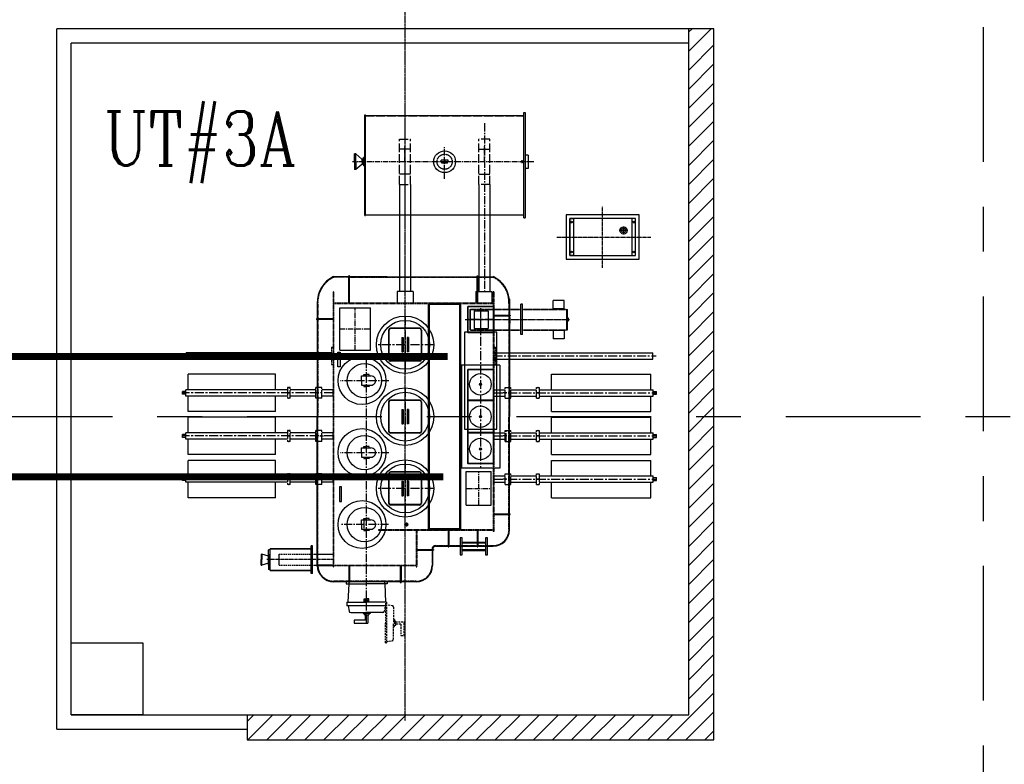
# Model space of a CAD drawing. Header units: inches. Extents: x -341304 to 31571016, y -692717 to 2132253.
# Tile 179 of 256: x 626293 to 640001, y -284322 to -273958. Entities that reach past the tile are written whole.
import ezdxf
from ezdxf.enums import TextEntityAlignment as Align

# ---------------------------------------------------------------- set-up
doc = ezdxf.new("R2010")
doc.units = ezdxf.units.IN
doc.header["$MEASUREMENT"] = 0
for name, pattern in [('0', [0]), ('ACAD_ISO02W100', [15, 12, -3]), ('CENTER', [2, 1.25, -0.25, 0.25, -0.25]), ('CENTER2', [1.125, 0.75, -0.125, 0.125, -0.125]), ('CENTERX2', [4, 2.5, -0.5, 0.5, -0.5]), ('CENTRE', [1.5, 0.75, -0.25, 0.25, -0.25]), ('DASHDOT', [1, 0.5, -0.25, 0, -0.25]), ('DASHED', [0.75, 0.5, -0.25]), ('DASHED2', [0.375, 0.25, -0.125]), ('PHANTOM2', [1.25, 0.625, -0.125, 0.125, -0.125, 0.125, -0.125])]:
    doc.linetypes.add(name, pattern=pattern)
for name, color, linetype in [('1', 7, 'Continuous'), ('NGR', 3, 'Continuous'), ('STN_TR', 1, 'Continuous')]:
    doc.layers.add(name, color=color, linetype=linetype)
doc.styles.add('ROMANC', font='ROMANC.SHX')

# ---------------------------------------------------------------- blocks, each defined once
blk = doc.blocks.new('NGR')
at = {"layer": 'NGR', "color": 230, "linetype": 'CENTER2', "ltscale": 0.2}
for p, q in [((0, 429), (0, -427)), ((636, 0), (-670, 0))]:
    blk.add_line(p, q, dxfattribs=at)
at = {"layer": 'NGR', "color": 230}
for p, q in [((-352, -92), (-228, -92)), ((-292, -146), (-292, -35))]:
    blk.add_line(p, q, dxfattribs=at)
for points in [[(-508, -308), (508, -308), (508, 308), (-508, 308)], [(-458, -258), (458, -258), (458, 258), (-458, 258)], [(-458, -258), (-408, -258), (-408, 258), (-458, 258)], [(458, -258), (408, -258), (408, 258), (458, 258)]]:
    blk.add_lwpolyline(points, close=True, dxfattribs=at)
for centre, radius in [((-433, 208), 11.8), ((433, 208), 11.8), ((-292, -92), 50.5), ((-292, -92), 30.5), ((-292, -92), 6.01), ((-433, -208), 11.8), ((433, -208), 11.8)]:
    blk.add_circle(centre, radius, dxfattribs=at)
blk = doc.blocks.new('A$C71295BC6')
at = {"color": 230}
for p, q in [((-560, 2799), (-560, 4200)), ((-560, 4200), (-551, 4200)), ((-551, 2799), (-551, 4200)), ((-551, 4192), (1651, 4192)), ((1651, 2767), (1651, 4232)), ((1651, 4232), (1672, 4232)), ((1672, 4232), (1672, 2767)), ((-707, 3548), (-707, 3658)), ((-686, 3658), (-707, 3658)), ((-687, 3548), (-687, 3658)), ((-601, 3585), (-686, 3658)), ((-581, 3585), (-601, 3585)), ((-600, 3548), (-600, 3585)), ((-581, 3548), (-581, 3606)), ((-560, 3606), (-581, 3606)), ((-560, 3606), (-560, 3490)), ((1628, 3530), (1628, 3568)), ((1711, 3640), (1672, 3640)), ((1711, 3640), (1711, 3456)), ((-707, 3548), (-707, 3438)), ((-686, 3438), (-707, 3438)), ((-687, 3548), (-687, 3438)), ((-601, 3511), (-686, 3438)), ((-581, 3511), (-601, 3511)), ((-600, 3548), (-600, 3511)), ((-581, 3548), (-581, 3490)), ((-560, 3490), (-581, 3490)), ((1711, 3456), (1672, 3456)), ((-80, 3233), (-80, 1743)), ((74, 3233), (74, 1743)), ((1026, 3233), (1026, 1743)), ((1180, 3233), (1180, 1743)), ((-560, 2799), (-551, 2799)), ((-551, 2807), (1651, 2807)), ((1651, 2767), (1672, 2767)), ((-249, 1948), (-821, 1948)), ((-783, 1583), (-783, 1958)), ((-773, 1583), (-773, 1958)), ((1003, 1583), (1003, 1958)), ((1013, 1583), (1013, 1958)), ((1094, 1948), (1215, 1948)), ((-1003, 1743), (-995, 1743)), ((114, 1743), (-109, 1743)), ((-109, 1743), (-109, 1583)), ((114, 1743), (114, 1583)), ((986, 1743), (1209, 1743)), ((986, 1743), (986, 1583)), ((1209, 1743), (1209, 1583)), ((1225, 1743), (1233, 1743)), ((-1223, 1583), (-1223, 1363)), ((325, -1563), (325, 1563)), ((775, 1563), (325, 1563)), ((337, -1575), (337, 1575)), ((763, 1575), (337, 1575)), ((763, -1575), (763, 1575)), ((775, -1563), (775, 1563)), ((1453, 1633), (1453, 1413)), ((1612, 1143), (1612, 1565)), ((1635, 1565), (1612, 1565)), ((1635, 1143), (1635, 1565)), ((2060, 1500), (2060, 1618)), ((2212, 1618), (2060, 1618)), ((2212, 1500), (2212, 1618)), ((904, 1208), (904, 1492)), ((910, 1202), (910, 1498)), ((961, 1471), (961, 1226)), ((961, 1471), (1156, 1471)), ((1156, 1471), (1156, 1226)), ((1233, 1413), (1463, 1413)), ((1233, 1403), (1463, 1403)), ((1453, 1403), (1453, 1302)), ((1460, 1398), (1453, 1398)), ((1460, 1381), (1460, 1398)), ((1460, 1381), (1460, 1302)), ((1463, 1413), (1463, 1403)), ((2212, 1500), (2060, 1500)), ((2253, 1202), (2253, 1498)), ((2260, 1208), (2260, 1492)), ((-1003, 1363), (-1233, 1363)), ((-1233, 1363), (-1233, 1353)), ((-1003, 1353), (-1233, 1353)), ((-1223, 1353), (-1223, 0)), ((1453, 1353), (1453, 0)), ((1460, 1302), (1453, 1302)), ((2273, 1370), (2259, 1370)), ((2259, 1333), (2273, 1333)), ((2273, 1333), (2273, 1370)), ((-230, 1205), (-230, 795)), ((-225, 1205), (-225, 795)), ((200, 1230), (-205, 1230)), ((205, 1225), (-205, 1225)), ((-46, 1100), (-46, 900)), ((-46, 1100), (-28, 1100)), ((-28, 1100), (-28, 900)), ((28, 1100), (28, 900)), ((46, 1100), (28, 1100)), ((46, 1100), (46, 900)), ((225, 1205), (225, 795)), ((230, 1205), (230, 795)), ((961, 1226), (1156, 1226)), ((1635, 1143), (1612, 1143)), ((2212, 1200), (2060, 1200)), ((2060, 1200), (2060, 1082)), ((2212, 1200), (2212, 1082)), ((-1024, 965), (-1003, 965)), ((1254, 965), (1233, 965)), ((2212, 1082), (2060, 1082)), ((-1632, 890), (-3048, 890)), ((-1632, 890), (-3048, 890)), ((-3048, 801), (-3048, 890)), ((-3048, 801), (-3048, 890)), ((-1632, 890), (-3048, 890)), ((-1632, 890), (-3048, 890)), ((-3048, 801), (-3048, 890)), ((-3048, 801), (-3048, 890)), ((-1024, 890), (-1632, 890)), ((-46, 900), (-28, 900)), ((46, 900), (28, 900)), ((1254, 890), (1826, 890)), ((1254, 890), (1826, 890)), ((1254, 890), (1826, 890)), ((1254, 890), (1862, 890)), ((1862, 890), (3448, 890)), ((1862, 890), (3448, 890)), ((1862, 890), (3448, 890)), ((1862, 890), (3448, 890)), ((3448, 801), (3448, 890)), ((3448, 801), (3448, 890)), ((3448, 801), (3448, 890)), ((3448, 801), (3448, 890)), ((-1632, 801), (-3048, 801)), ((-1632, 801), (-3048, 801)), ((-1632, 801), (-3048, 801)), ((-1632, 801), (-3048, 801)), ((-1024, 801), (-1632, 801)), ((-1024, 727), (-1003, 727)), ((205, 775), (-205, 775)), ((205, 770), (-205, 770)), ((1254, 727), (1233, 727)), ((1254, 801), (1826, 801)), ((1254, 801), (1826, 801)), ((1254, 801), (1826, 801)), ((1254, 801), (1862, 801)), ((1862, 801), (3448, 801)), ((1862, 801), (3448, 801)), ((1862, 801), (3448, 801)), ((1862, 801), (3448, 801)), ((-3019, 375), (-3019, 591)), ((-3019, 375), (-3019, 591)), ((-1807, 591), (-3019, 591)), ((-3019, 375), (-3019, 591)), ((-1807, 375), (-1807, 591)), ((-608, 567), (-476, 567)), ((-608, 502), (-608, 567)), ((-576, 566), (-576, 586)), ((-576, 586), (-538, 586)), ((-500, 586), (-538, 586)), ((-500, 566), (-500, 586)), ((2037, 375), (2037, 591)), ((2037, 591), (3419, 591)), ((3419, 375), (3419, 591)), ((3419, 375), (3419, 591)), ((3419, 375), (3419, 591)), ((-608, 502), (-608, 437)), ((-608, 437), (-476, 437)), ((-576, 437), (-576, 418)), ((-576, 418), (-538, 418)), ((-500, 418), (-538, 418)), ((-500, 437), (-500, 418)), ((-3052, 351), (-3100, 351)), ((-3100, 311), (-3100, 351)), ((-3100, 311), (-3100, 351)), ((-3052, 351), (-3100, 351)), ((-3052, 351), (-3100, 351)), ((-3100, 311), (-3100, 351)), ((-3100, 311), (-3100, 351)), ((-3052, 351), (-3100, 351)), ((-3052, 311), (-3100, 311)), ((-3052, 311), (-3100, 311)), ((-3052, 311), (-3100, 311)), ((-3052, 311), (-3100, 311)), ((-1636, 375), (-3052, 375)), ((-1636, 375), (-3052, 375)), ((-3052, 286), (-3052, 375)), ((-3052, 286), (-3052, 375)), ((-1636, 375), (-3052, 375)), ((-1636, 375), (-3052, 375)), ((-3052, 286), (-3052, 375)), ((-3052, 286), (-3052, 375)), ((-1636, 286), (-3052, 286)), ((-1636, 286), (-3052, 286)), ((-1636, 286), (-3052, 286)), ((-1636, 286), (-3052, 286)), ((-3019, 71), (-3019, 286)), ((-3019, 71), (-3019, 286)), ((-3019, 71), (-3019, 286)), ((-1807, 71), (-1807, 286)), ((-1622, 406), (-1616, 406)), ((-1243, 375), (-1600, 375)), ((-1243, 375), (-1600, 375)), ((-1243, 375), (-1600, 375)), ((-1243, 375), (-1600, 375)), ((-1243, 286), (-1600, 286)), ((-1243, 286), (-1600, 286)), ((-1243, 286), (-1600, 286)), ((-1243, 286), (-1600, 286)), ((-1003, 375), (-1161, 375)), ((-1003, 375), (-1161, 375)), ((-1003, 375), (-1161, 375)), ((-1003, 375), (-1161, 375)), ((-1003, 286), (-1161, 286)), ((-1003, 286), (-1161, 286)), ((-1003, 286), (-1161, 286)), ((-1003, 286), (-1161, 286)), ((-1003, 286), (-1003, 375)), ((1233, 375), (1391, 375)), ((1233, 375), (1391, 375)), ((1233, 375), (1391, 375)), ((1233, 375), (1391, 375)), ((1233, 286), (1233, 375)), ((1233, 286), (1391, 286)), ((1233, 286), (1391, 286)), ((1233, 286), (1391, 286)), ((1233, 286), (1391, 286)), ((1473, 375), (1830, 375)), ((1473, 375), (1830, 375)), ((1473, 375), (1830, 375)), ((1473, 375), (1830, 375)), ((1473, 286), (1830, 286)), ((1473, 286), (1830, 286)), ((1473, 286), (1830, 286)), ((1473, 286), (1830, 286)), ((1852, 406), (1846, 406)), ((1866, 375), (3452, 375)), ((1866, 375), (3452, 375)), ((1866, 375), (3452, 375)), ((1866, 375), (3452, 375)), ((1866, 286), (3452, 286)), ((1866, 286), (3452, 286)), ((1866, 286), (3452, 286)), ((1866, 286), (3452, 286)), ((2037, 71), (2037, 286)), ((3419, 71), (3419, 286)), ((3419, 71), (3419, 286)), ((3419, 71), (3419, 286)), ((3452, 286), (3452, 375)), ((3452, 286), (3452, 375)), ((3452, 286), (3452, 375)), ((3452, 286), (3452, 375)), ((3452, 351), (3500, 351)), ((3452, 351), (3500, 351)), ((3452, 351), (3500, 351)), ((3452, 351), (3500, 351)), ((3452, 311), (3500, 311)), ((3452, 311), (3500, 311)), ((3452, 311), (3500, 311)), ((3452, 311), (3500, 311)), ((3500, 311), (3500, 351)), ((3500, 311), (3500, 351)), ((3500, 311), (3500, 351)), ((3500, 311), (3500, 351)), ((-1622, 256), (-1616, 256)), ((-230, 205), (-230, -205)), ((-225, 205), (-225, -205)), ((200, 230), (-205, 230)), ((205, 225), (-205, 225)), ((225, 205), (225, -205)), ((230, 205), (230, -205)), ((1225, 229), (875, 229)), ((1225, 221), (875, 221)), ((1852, 256), (1846, 256)), ((-1807, 71), (-3019, 71)), ((-1807, 71), (-3019, 71)), ((-1807, 71), (-3019, 71)), ((-46, 100), (-46, -100)), ((-46, 100), (-28, 100)), ((-28, 100), (-28, -100)), ((28, 100), (28, -100)), ((46, 100), (28, 100)), ((46, 100), (46, -100)), ((2037, 71), (3419, 71)), ((2037, 71), (3419, 71)), ((2037, 71), (3419, 71)), ((-3019, -225), (-3019, -9)), ((-3019, -225), (-3019, -9)), ((-1807, -9), (-3019, -9)), ((-3019, -225), (-3019, -9)), ((-1807, -225), (-1807, -9)), ((-1223, -2067), (-1223, 0)), ((-46, -100), (-28, -100)), ((46, -100), (28, -100)), ((1453, -1353), (1453, 0)), ((2037, -225), (2037, -9)), ((2037, -9), (3419, -9)), ((3419, -225), (3419, -9)), ((3419, -225), (3419, -9)), ((3419, -225), (3419, -9)), ((-3052, -249), (-3100, -249)), ((-3100, -289), (-3100, -249)), ((-3100, -289), (-3100, -249)), ((-3052, -249), (-3100, -249)), ((-3052, -249), (-3100, -249)), ((-3100, -289), (-3100, -249)), ((-3100, -289), (-3100, -249)), ((-3052, -249), (-3100, -249)), ((-1636, -225), (-3052, -225)), ((-1636, -225), (-3052, -225)), ((-3052, -314), (-3052, -225)), ((-3052, -314), (-3052, -225)), ((-1636, -225), (-3052, -225)), ((-1636, -225), (-3052, -225)), ((-3052, -314), (-3052, -225)), ((-3052, -314), (-3052, -225)), ((-1622, -194), (-1616, -194)), ((-1243, -225), (-1600, -225)), ((-1243, -225), (-1600, -225)), ((-1243, -225), (-1600, -225)), ((-1243, -225), (-1600, -225)), ((-1003, -225), (-1161, -225)), ((-1003, -225), (-1161, -225)), ((-1003, -225), (-1161, -225)), ((-1003, -225), (-1161, -225)), ((-1003, -314), (-1003, -225)), ((205, -225), (-205, -225)), ((205, -230), (-205, -230)), ((1225, -221), (875, -221)), ((1225, -229), (875, -229)), ((1233, -225), (1391, -225)), ((1233, -225), (1391, -225)), ((1233, -225), (1391, -225)), ((1233, -225), (1391, -225)), ((1233, -314), (1233, -225)), ((1473, -225), (1830, -225)), ((1473, -225), (1830, -225)), ((1473, -225), (1830, -225)), ((1473, -225), (1830, -225)), ((1852, -194), (1846, -194)), ((1866, -225), (3452, -225)), ((1866, -225), (3452, -225)), ((1866, -225), (3452, -225)), ((1866, -225), (3452, -225)), ((3452, -314), (3452, -225)), ((3452, -314), (3452, -225)), ((3452, -314), (3452, -225)), ((3452, -314), (3452, -225)), ((3452, -249), (3500, -249)), ((3452, -249), (3500, -249)), ((3452, -249), (3500, -249)), ((3452, -249), (3500, -249)), ((3500, -289), (3500, -249)), ((3500, -289), (3500, -249)), ((3500, -289), (3500, -249)), ((3500, -289), (3500, -249)), ((-3052, -289), (-3100, -289)), ((-3052, -289), (-3100, -289)), ((-3052, -289), (-3100, -289)), ((-3052, -289), (-3100, -289)), ((-1636, -314), (-3052, -314)), ((-1636, -314), (-3052, -314)), ((-1636, -314), (-3052, -314)), ((-1636, -314), (-3052, -314)), ((-3019, -529), (-3019, -314)), ((-3019, -529), (-3019, -314)), ((-3019, -529), (-3019, -314)), ((-1807, -529), (-1807, -314)), ((-1622, -344), (-1616, -344)), ((-1243, -314), (-1600, -314)), ((-1243, -314), (-1600, -314)), ((-1243, -314), (-1600, -314)), ((-1243, -314), (-1600, -314)), ((-1003, -314), (-1161, -314)), ((-1003, -314), (-1161, -314)), ((-1003, -314), (-1161, -314)), ((-1003, -314), (-1161, -314)), ((1233, -314), (1391, -314)), ((1233, -314), (1391, -314)), ((1233, -314), (1391, -314)), ((1233, -314), (1391, -314)), ((1473, -314), (1830, -314)), ((1473, -314), (1830, -314)), ((1473, -314), (1830, -314)), ((1473, -314), (1830, -314)), ((1852, -344), (1846, -344)), ((1866, -314), (3452, -314)), ((1866, -314), (3452, -314)), ((1866, -314), (3452, -314)), ((1866, -314), (3452, -314)), ((2037, -529), (2037, -314)), ((3419, -529), (3419, -314)), ((3419, -529), (3419, -314)), ((3419, -529), (3419, -314)), ((3452, -289), (3500, -289)), ((3452, -289), (3500, -289)), ((3452, -289), (3500, -289)), ((3452, -289), (3500, -289)), ((-1807, -529), (-3019, -529)), ((-1807, -529), (-3019, -529)), ((-1807, -529), (-3019, -529)), ((-608, -435), (-476, -435)), ((-608, -500), (-608, -435)), ((-608, -500), (-608, -565)), ((-576, -416), (-538, -416)), ((-576, -436), (-576, -416)), ((-500, -416), (-538, -416)), ((-500, -436), (-500, -416)), ((2037, -529), (3419, -529)), ((2037, -529), (3419, -529)), ((2037, -529), (3419, -529)), ((-3019, -825), (-3019, -609)), ((-3019, -825), (-3019, -609)), ((-1807, -609), (-3019, -609)), ((-3019, -825), (-3019, -609)), ((-1807, -825), (-1807, -609)), ((-608, -565), (-476, -565)), ((-576, -565), (-576, -584)), ((-576, -584), (-538, -584)), ((-500, -584), (-538, -584)), ((-500, -565), (-500, -584)), ((2037, -825), (2037, -609)), ((2037, -609), (3419, -609)), ((3419, -825), (3419, -609)), ((3419, -825), (3419, -609)), ((3419, -825), (3419, -609)), ((-1622, -794), (-1616, -794)), ((-230, -795), (-230, -1205)), ((-225, -795), (-225, -1205)), ((200, -770), (-205, -770)), ((205, -775), (-205, -775)), ((225, -795), (225, -1205)), ((230, -795), (230, -1205)), ((-3052, -849), (-3100, -849)), ((-3100, -889), (-3100, -849)), ((-3100, -889), (-3100, -849)), ((-3052, -849), (-3100, -849)), ((-3052, -849), (-3100, -849)), ((-3100, -889), (-3100, -849)), ((-3100, -889), (-3100, -849)), ((-3052, -849), (-3100, -849)), ((-3052, -889), (-3100, -889)), ((-3052, -889), (-3100, -889)), ((-3052, -889), (-3100, -889)), ((-3052, -889), (-3100, -889)), ((-1636, -825), (-3052, -825)), ((-1636, -825), (-3052, -825)), ((-3052, -914), (-3052, -825)), ((-3052, -914), (-3052, -825)), ((-1636, -825), (-3052, -825)), ((-1636, -825), (-3052, -825)), ((-3052, -914), (-3052, -825)), ((-3052, -914), (-3052, -825)), ((-1636, -914), (-3052, -914)), ((-1636, -914), (-3052, -914)), ((-1636, -914), (-3052, -914)), ((-1636, -914), (-3052, -914)), ((-3019, -1129), (-3019, -914)), ((-3019, -1129), (-3019, -914)), ((-3019, -1129), (-3019, -914)), ((-1807, -1129), (-1807, -914)), ((-1622, -944), (-1616, -944)), ((-1243, -825), (-1600, -825)), ((-1243, -825), (-1600, -825)), ((-1243, -825), (-1600, -825)), ((-1243, -825), (-1600, -825)), ((-1243, -914), (-1600, -914)), ((-1243, -914), (-1600, -914)), ((-1243, -914), (-1600, -914)), ((-1243, -914), (-1600, -914)), ((-1003, -825), (-1161, -825)), ((-1003, -825), (-1161, -825)), ((-1003, -825), (-1161, -825)), ((-1003, -825), (-1161, -825)), ((-1003, -914), (-1161, -914)), ((-1003, -914), (-1161, -914)), ((-1003, -914), (-1161, -914)), ((-1003, -914), (-1161, -914)), ((-1003, -914), (-1003, -825)), ((-46, -900), (-46, -1100)), ((-46, -900), (-28, -900)), ((-28, -900), (-28, -1100)), ((28, -900), (28, -1100)), ((46, -900), (28, -900)), ((46, -900), (46, -1100)), ((1233, -825), (1391, -825)), ((1233, -825), (1391, -825)), ((1233, -825), (1391, -825)), ((1233, -825), (1391, -825)), ((1233, -914), (1233, -825)), ((1233, -914), (1391, -914)), ((1233, -914), (1391, -914)), ((1233, -914), (1391, -914)), ((1233, -914), (1391, -914)), ((1473, -825), (1830, -825)), ((1473, -825), (1830, -825)), ((1473, -825), (1830, -825)), ((1473, -825), (1830, -825)), ((1473, -914), (1830, -914)), ((1473, -914), (1830, -914)), ((1473, -914), (1830, -914)), ((1473, -914), (1830, -914)), ((1866, -825), (3452, -825)), ((1866, -825), (3452, -825)), ((1866, -825), (3452, -825)), ((1866, -825), (3452, -825)), ((1866, -914), (3452, -914)), ((1866, -914), (3452, -914)), ((1866, -914), (3452, -914)), ((1866, -914), (3452, -914)), ((2037, -1129), (2037, -914)), ((3419, -1129), (3419, -914)), ((3419, -1129), (3419, -914)), ((3419, -1129), (3419, -914)), ((3452, -914), (3452, -825)), ((3452, -914), (3452, -825)), ((3452, -914), (3452, -825)), ((3452, -914), (3452, -825)), ((3452, -849), (3500, -849)), ((3452, -849), (3500, -849)), ((3452, -849), (3500, -849)), ((3452, -849), (3500, -849)), ((3452, -889), (3500, -889)), ((3452, -889), (3500, -889)), ((3452, -889), (3500, -889)), ((3452, -889), (3500, -889)), ((3500, -889), (3500, -849)), ((3500, -889), (3500, -849)), ((3500, -889), (3500, -849)), ((3500, -889), (3500, -849)), ((-1807, -1129), (-3019, -1129)), ((-1807, -1129), (-3019, -1129)), ((-1807, -1129), (-3019, -1129)), ((205, -1225), (-205, -1225)), ((205, -1230), (-205, -1230)), ((-46, -1100), (-28, -1100)), ((46, -1100), (28, -1100)), ((64, -1225), (76, -1225)), ((2037, -1129), (3419, -1129)), ((2037, -1129), (3419, -1129)), ((2037, -1129), (3419, -1129)), ((1233, -1353), (1463, -1353)), ((1233, -1363), (1463, -1363)), ((1453, -1583), (1453, -1363)), ((1463, -1363), (1463, -1353)), ((-608, -1502), (-608, -1437)), ((-608, -1437), (-476, -1437)), ((-608, -1502), (-608, -1567)), ((-576, -1418), (-538, -1418)), ((-576, -1438), (-576, -1418)), ((-500, -1418), (-538, -1418)), ((-500, -1438), (-500, -1418)), ((17, -1475), (17, -1527)), ((-608, -1567), (-476, -1567)), ((-576, -1567), (-576, -1586)), ((-576, -1586), (-538, -1586)), ((-500, -1586), (-538, -1586)), ((-500, -1567), (-500, -1586)), ((775, -1563), (325, -1563)), ((763, -1575), (337, -1575)), ((600, -1583), (600, -1813)), ((610, -1583), (610, -1813)), ((1003, -1583), (1003, -1813)), ((1013, -1583), (1013, -1813)), ((1233, -1598), (1225, -1598)), ((-2006, -1915), (-2006, -1990)), ((-1901, -1940), (-1995, -1915)), ((-1995, -1915), (-1995, -1990)), ((-1901, -1990), (-1901, -1852)), ((-1901, -1915), (-1901, -1990)), ((-1881, -1838), (-1310, -1838)), ((-1881, -1838), (-1310, -1838)), ((-1881, -2142), (-1881, -1838)), ((-1881, -2142), (-1881, -1838)), ((-1310, -1840), (-1881, -1840)), ((-1755, -2065), (-1755, -1915)), ((-1310, -2183), (-1310, -1797)), ((-1310, -2183), (-1310, -1797)), ((-1289, -1797), (-1310, -1797)), ((-1289, -2183), (-1289, -1797)), ((-1289, -2183), (-1289, -1797)), ((-1263, -1915), (-1003, -1915)), ((163, -1848), (393, -1848)), ((163, -1858), (383, -1858)), ((383, -1848), (383, -1846)), ((383, -1858), (393, -1858)), ((-2006, -2065), (-2006, -1990)), ((-1995, -2065), (-1995, -1990)), ((-1901, -2040), (-1995, -2065)), ((-1901, -1990), (-1901, -2128)), ((-1901, -2065), (-1901, -1990)), ((775, -1923), (796, -1923)), ((-1310, -2140), (-1881, -2140)), ((-1881, -2142), (-1310, -2142)), ((-1289, -2183), (-1310, -2183)), ((-1289, -2183), (-1310, -2183)), ((-1269, -2065), (-1003, -2065)), ((-1003, -2067), (-1233, -2067)), ((-1233, -2077), (-1233, -2067)), ((-1003, -2077), (-1233, -2077)), ((-1223, -2078), (-1223, -2077)), ((-995, -2093), (-1003, -2093)), ((-783, -2078), (-783, -2308)), ((-773, -2078), (-773, -2308)), ((-67, -2078), (-67, -2308)), ((-57, -2078), (-57, -2308)), ((163, -2093), (155, -2093)), ((-249, -2298), (-821, -2298)), ((-821, -2298), (-821, -2326)), ((-821, -2326), (-535, -2326)), ((-785, -2326), (-796, -2582)), ((-785, -2298), (-785, -2326)), ((-249, -2326), (-535, -2326)), ((-285, -2298), (-285, -2326)), ((-284, -2326), (-274, -2582)), ((-249, -2298), (-249, -2326)), ((-67, -2308), (-57, -2308)), ((163, -2298), (-57, -2298)), ((-811, -2582), (-535, -2582)), ((-811, -2582), (-811, -2613)), ((-572, -2537), (-538, -2537)), ((-572, -2582), (-572, -2537)), ((-504, -2537), (-538, -2537)), ((-258, -2582), (-535, -2582)), ((-504, -2582), (-504, -2537)), ((-811, -2616), (-811, -2631)), ((-275, -2631), (-811, -2631)), ((-793, -2631), (-780, -2707)), ((-758, -2726), (-535, -2726)), ((-583, -2726), (-583, -2742)), ((-312, -2726), (-535, -2726)), ((-486, -2726), (-486, -2742)), ((-551, -2831), (-709, -2831)), ((-709, -2831), (-709, -2874)), ((-709, -2874), (-519, -2874)), ((-583, -2742), (-536, -2742)), ((-564, -2742), (-564, -2758)), ((-564, -2758), (-536, -2758)), ((-551, -2831), (-551, -2758)), ((-536, -2758), (-506, -2758)), ((-486, -2742), (-534, -2742)), ((-519, -2758), (-519, -2874)), ((-506, -2742), (-506, -2758))]:
    blk.add_line(p, q, dxfattribs=at)
at = {"color": 230, "linetype": 'ACAD_ISO02W100', "ltscale": 10}
for p, q in [((-551, 4188), (1651, 4188)), ((-80, 3233), (-80, 3863)), ((-80, 3863), (74, 3863)), ((74, 3233), (74, 3863)), ((1026, 3233), (1026, 3863)), ((1180, 3863), (1026, 3863)), ((1180, 3233), (1180, 3863)), ((-80, 3233), (74, 3233)), ((1180, 3233), (1026, 3233)), ((-551, 2811), (1651, 2811))]:
    blk.add_line(p, q, dxfattribs=at)
at = {"color": 230, "linetype": 'CENTER2', "ltscale": 150}
for p, q in [((-3, 4083), (-3, 1740)), ((1103, 4083), (1103, 1740)), ((-538, -2868), (-537, 878)), ((-227, 500), (-904, 500)), ((-1636, 406), (-1636, 256)), ((-1622, 406), (-1636, 406)), ((-1600, 406), (-1616, 406)), ((-1600, 256), (-1600, 406)), ((-1243, 256), (-1243, 406)), ((-1161, 256), (-1161, 406)), ((1391, 256), (1391, 406)), ((1473, 256), (1473, 406)), ((1830, 256), (1830, 406)), ((1830, 406), (1846, 406)), ((1852, 406), (1866, 406)), ((1866, 406), (1866, 256)), ((-1622, 256), (-1636, 256)), ((-1600, 256), (-1616, 256)), ((1830, 256), (1846, 256)), ((1852, 256), (1866, 256)), ((-1636, -194), (-1636, -344)), ((-1622, -194), (-1636, -194)), ((-1600, -194), (-1616, -194)), ((-1600, -344), (-1600, -194)), ((-1243, -344), (-1243, -194)), ((-1161, -344), (-1161, -194)), ((1391, -344), (1391, -194)), ((1407, -344), (1407, -194)), ((1473, -344), (1473, -194)), ((1830, -344), (1830, -194)), ((1830, -194), (1846, -194)), ((1852, -194), (1866, -194)), ((1866, -194), (1866, -344)), ((-1622, -344), (-1636, -344)), ((-1600, -344), (-1616, -344)), ((1830, -344), (1846, -344)), ((1852, -344), (1866, -344)), ((-227, -502), (-903, -502)), ((-1636, -794), (-1636, -944)), ((-1622, -794), (-1636, -794)), ((-1600, -794), (-1616, -794)), ((-1600, -944), (-1600, -794)), ((-1243, -944), (-1243, -794)), ((-1161, -944), (-1161, -794)), ((1391, -944), (1391, -794)), ((1473, -944), (1473, -794)), ((1830, -944), (1830, -794)), ((1830, -794), (1846, -794)), ((1852, -794), (1866, -794)), ((1866, -794), (1866, -944)), ((-1622, -944), (-1636, -944)), ((-1600, -944), (-1616, -944)), ((1830, -944), (1846, -944)), ((1852, -944), (1866, -944)), ((-231, -1502), (-896, -1502))]:
    blk.add_line(p, q, dxfattribs=at)
at = {"color": 230, "linetype": 'PHANTOM2', "ltscale": 300}
for p, q in [((74, 3721), (-80, 3721)), ((1026, 3721), (1180, 3721)), ((74, 3375), (-80, 3375)), ((1026, 3375), (1180, 3375))]:
    blk.add_line(p, q, dxfattribs=at)
at = {"color": 230, "linetype": 'CENTER2', "ltscale": 100}
for p, q in [((-3, 3548), (-3, 3759)), ((550, 3312), (550, 3759)), ((1103, 3548), (1103, 3759)), ((1790, 3548), (-735, 3548)), ((-695, 926), (-695, 1516)), ((-910, 1221), (-480, 1221)), ((1024, -1234), (1024, -762)), ((852, -998), (1196, -998))]:
    blk.add_line(p, q, dxfattribs=at)
at = {"color": 230, "ltscale": 10}
for p, q in [((-783, 1948), (-995, 1948)), ((-773, 1958), (-783, 1958)), ((-773, 1958), (-783, 1958)), ((-773, 1948), (1003, 1948)), ((1003, 1958), (1013, 1958)), ((1003, 1958), (1013, 1958)), ((1013, 1948), (1225, 1948)), ((42, -1501), (-9, -1501)), ((17, -1501), (42, -1501)), ((383, -1858), (383, -2070)), ((393, -1848), (393, -1858)), ((393, -1848), (393, -1858)), ((425, -1803), (600, -1803)), ((600, -1813), (610, -1813)), ((600, -1813), (610, -1813)), ((610, -1803), (1003, -1803)), ((1003, -1813), (1013, -1813)), ((1003, -1813), (1013, -1813)), ((1013, -1803), (1225, -1803)), ((-783, -2298), (-995, -2298)), ((-773, -2308), (-783, -2308)), ((-773, -2308), (-783, -2308)), ((-773, -2308), (-783, -2308)), ((-773, -2308), (-783, -2308)), ((-67, -2298), (-773, -2298))]:
    blk.add_line(p, q, dxfattribs=at)
at = {"color": 230, "linetype": 'DASHED2', "ltscale": 10}
for p, q in [((-783, 1940), (-995, 1940)), ((-773, 1940), (1003, 1940)), ((1013, 1940), (1225, 1940)), ((-1003, 1743), (-1003, -2093)), ((-995, 1743), (-995, -2093)), ((1225, 1743), (1225, -1598)), ((1233, 1743), (1233, -1598)), ((-1215, 1575), (-1215, 1363)), ((-995, 1583), (1225, 1583)), ((-995, 1575), (1225, 1575)), ((1445, 1625), (1445, 1413)), ((1445, 1403), (1445, 0)), ((-1215, 1353), (-1215, 0)), ((-1024, 965), (-1024, 727)), ((1254, 965), (1254, 727)), ((-1215, -2067), (-1215, 0)), ((1445, -1353), (1445, 0)), ((1445, -1575), (1445, -1363)), ((1225, -1575), (-375, -1575)), ((1225, -1583), (-375, -1583)), ((155, -1583), (155, -2093)), ((163, -1583), (163, -2093)), ((375, -1858), (375, -2070)), ((425, -1795), (600, -1795)), ((610, -1795), (1003, -1795)), ((1013, -1795), (1225, -1795)), ((-1215, -2070), (-1215, -2077)), ((155, -2070), (-995, -2070)), ((155, -2078), (-995, -2078)), ((-783, -2290), (-995, -2290)), ((-67, -2290), (-773, -2290)), ((155, -2290), (-57, -2290))]:
    blk.add_line(p, q, dxfattribs=at)
at = {"color": 230, "ltscale": 100}
for p, q in [((-910, 926), (-910, 1516)), ((-910, 1516), (-480, 1516)), ((-480, 926), (-480, 1516)), ((-910, 926), (-480, 926)), ((852, -1234), (852, -762)), ((852, -762), (1196, -762)), ((1196, -1234), (1196, -762)), ((852, -1234), (1196, -1234))]:
    blk.add_line(p, q, dxfattribs=at)
at = {"color": 230, "linetype": 'ByBlock', "ltscale": 50}
for p, q in [((1235, 1527), (868, 1527)), ((868, 1527), (868, 1173)), ((1227, 1535), (873, 1535)), ((873, 1535), (873, 1168)), ((1227, 1535), (1227, 1168)), ((1235, 1527), (1235, 1173)), ((1235, 1173), (868, 1173)), ((1227, 1168), (873, 1168)), ((1230, 650), (870, 650)), ((870, 650), (870, -650)), ((1225, 655), (875, 655)), ((875, 655), (875, -655)), ((1225, 658), (1225, -658)), ((1230, 650), (1230, -650)), ((1230, -650), (870, -650)), ((1225, -655), (875, -655))]:
    blk.add_line(p, q, dxfattribs=at)
at = {"color": 230, "linetype": 'CENTERX2', "ltscale": 50}
for p, q in [((1050, 1510), (1050, -717)), ((0, 1400), (0, 600)), ((1235, 1350), (868, 1350)), ((400, 1000), (-400, 1000)), ((-999, 846), (-3096, 846)), ((1229, 846), (3496, 846)), ((-1003, 331), (-3100, 331)), ((0, 400), (0, -400)), ((1233, 331), (3500, 331)), ((-1003, -269), (-3100, -269)), ((1233, -269), (3500, -269)), ((0, -600), (0, -1400)), ((-1003, -869), (-3100, -869)), ((1233, -869), (3500, -869)), ((400, -1000), (-400, -1000)), ((-575, -1435), (-575, -1554))]:
    blk.add_line(p, q, dxfattribs=at)
at = {"color": 230, "linetype": 'CENTER'}
for p, q in [((904, 1492), (1612, 1492)), ((910, 1498), (1612, 1498)), ((1635, 1498), (2253, 1498)), ((1635, 1492), (2260, 1492)), ((834, 1350), (2290, 1350)), ((904, 1208), (1612, 1208)), ((910, 1202), (1612, 1202)), ((1635, 1208), (2260, 1208)), ((1635, 1202), (2253, 1202))]:
    blk.add_line(p, q, dxfattribs=at)
at = {"color": 230, "linetype": 'CENTER', "ltscale": 0.5}
blk.add_line((1050, 1470), (1050, 1208), dxfattribs=at)
at = {"color": 230, "linetype": 'DASHED', "ltscale": 50}
for p, q in [((1458, 1204), (1233, 1204)), ((-274, -2597), (-274, -2873)), ((-258, -2582), (-258, -2613)), ((-274, -2615), (-290, -2707)), ((-274, -2613), (-182, -2628)), ((-258, -2613), (-258, -3150)), ((-164, -2650), (-164, -2873)), ((-274, -3150), (-274, -2873)), ((-164, -3097), (-164, -2873)), ((-163, -2825), (-147, -2825)), ((-147, -2825), (-147, -2872)), ((-147, -2845), (-131, -2845)), ((-147, -2922), (-147, -2875)), ((-131, -2875), (-131, -2845)), ((-131, -2857), (-15, -2857)), ((-131, -2902), (-131, -2875)), ((-15, -3047), (-15, -2857)), ((-163, -2922), (-147, -2922)), ((-147, -2902), (-131, -2902)), ((-58, -2890), (-132, -2890)), ((-58, -2890), (-58, -3047)), ((-274, -3150), (-258, -3150)), ((-258, -3131), (-182, -3119)), ((-58, -3047), (-15, -3047))]:
    blk.add_line(p, q, dxfattribs=at)
at = {"color": 230, "ltscale": 50}
for p, q in [((1317, 717), (783, 717)), ((783, 717), (783, -717)), ((1317, 717), (1317, -717)), ((1317, -717), (783, -717))]:
    blk.add_line(p, q, dxfattribs=at)
at = {"color": 230, "linetype": 'CENTER2', "ltscale": 125}
for p, q in [((-1626, 331), (-1594, 331)), ((-1161, 406), (-1243, 406)), ((1417, 331), (1365, 331)), ((1417, 331), (1365, 331)), ((1391, 406), (1473, 406)), ((1856, 331), (1824, 331)), ((-1161, 256), (-1243, 256)), ((1391, 256), (1473, 256)), ((-1626, -269), (-1594, -269)), ((-1161, -194), (-1243, -194)), ((-1187, -269), (-1135, -269)), ((-1187, -269), (-1135, -269)), ((1417, -269), (1365, -269)), ((1417, -269), (1365, -269)), ((1391, -194), (1473, -194)), ((1856, -269), (1824, -269)), ((-1161, -344), (-1243, -344)), ((1391, -344), (1473, -344)), ((-1161, -794), (-1243, -794)), ((1391, -794), (1473, -794)), ((-1626, -869), (-1594, -869)), ((-1161, -944), (-1243, -944)), ((-1187, -869), (-1135, -869)), ((-1187, -869), (-1135, -869)), ((1417, -869), (1365, -869)), ((1417, -869), (1365, -869)), ((1391, -944), (1473, -944)), ((1856, -869), (1824, -869))]:
    blk.add_line(p, q, dxfattribs=at)
at = {"color": 230, "linetype": 'PHANTOM2', "ltscale": 125}
for p, q in [((-2006, -1915), (-1995, -1915)), ((-1882, -1852), (-1901, -1852)), ((-2006, -2065), (-1995, -2065)), ((-1882, -2128), (-1901, -2128))]:
    blk.add_line(p, q, dxfattribs=at)
at = {"color": 230, "linetype": 'DASHED', "ltscale": 40}
for p, q in [((-1755, -1915), (-1268, -1915)), ((-1755, -2065), (-1268, -2065))]:
    blk.add_line(p, q, dxfattribs=at)
at = {"color": 230, "linetype": 'CENTER', "ltscale": 10}
blk.add_line((-1003, -1990), (-1927, -1990), dxfattribs=at)
at = {"color": 230, "ltscale": 10}
for points in [[(-906, 896), (-906, 691), (-936, 691), (-937, 896)], [(-884, -1183), (-884, -979), (-915, -979), (-915, -1183)]]:
    blk.add_lwpolyline(points, close=True, dxfattribs=at)
at = {"color": 230}
for points in [[(796, -1923), (796, -1686), (766, -1686), (766, -1923)], [(1146, -1923), (1146, -1686), (1117, -1686), (1117, -1923)]]:
    blk.add_lwpolyline(points, close=True, dxfattribs=at)
for points in [[(1117, -1761), (796, -1761), (796, -1745), (1117, -1745)], [(1117, -1867), (796, -1867), (796, -1850), (1117, -1850)]]:
    blk.add_lwpolyline(points, dxfattribs=at)
at = {"color": 230, "linetype": 'ACAD_ISO02W100', "ltscale": 2}
blk.add_circle((550, 3548), 105, dxfattribs=at)
at = {"color": 230}
for centre, radius in [((1628, 3548), 12.3), ((0, 1000), 400), ((0, 1000), 340), ((1048, 450), 150), ((0, 0), 400), ((0, 0), 340), ((1048, 0), 150), ((1048, -450), 150), ((0, -1000), 400), ((0, -1000), 340), ((17, -1501), 19.1), ((17, -1501), 11.6), ((-538, -2560), 16.3), ((-538, -2560), 7.49)]:
    blk.add_circle(centre, radius, dxfattribs=at)
at = {"color": 230, "ltscale": 125}
for centre, radius in [((-600, 502), 333), ((-566, 502), 239), ((-600, -500), 333), ((-566, -500), 239), ((-600, -1502), 333), ((-566, -1502), 239)]:
    blk.add_circle(centre, radius, dxfattribs=at)
at = {"color": 230, "linetype": '0'}
for centre in [(1050, 450), (1050, 0), (1050, -450)]:
    blk.add_circle(centre, 15.2, dxfattribs=at)
at = {"color": 230}
for centre, radius, start, end in [((-832, 1592), 392, 114.6409, 182.5438), ((1062, 1592), 392, 357.4562, 65.3591), ((-205, 1205), 25, 90, 180), ((-205, 1205), 20, 90, 180), ((205, 1205), 25, 0, 90), ((205, 1205), 20, 0, 90), ((-205, 795), 25, 180, 270), ((-205, 795), 20, 180, 270), ((205, 795), 20, 270, 0), ((205, 795), 25, 270, 0), ((-475, 502), 64.8, 268.5953, 91.4047), ((-205, 205), 25, 90, 180), ((-205, 205), 20, 90, 180), ((205, 205), 25, 0, 90), ((205, 205), 20, 0, 90), ((-205, -205), 25, 180, 270), ((-205, -205), 20, 180, 270), ((205, -205), 20, 270, 0), ((205, -205), 25, 270, 0), ((-475, -500), 64.8, 268.5953, 91.4047), ((-205, -795), 25, 90, 180), ((-205, -795), 20, 90, 180), ((205, -795), 25, 0, 90), ((205, -795), 20, 0, 90), ((-205, -1205), 25, 180, 270), ((-205, -1205), 20, 180, 270), ((205, -1205), 20, 270, 0), ((205, -1205), 25, 270, 0), ((-475, -1502), 64.8, 268.5953, 91.4047), ((1225, -1575), 228, 270, 0), ((425, -1845), 50, 90, 183.4398), ((425, -1845), 42, 90, 181.7678), ((-995, -2070), 228, 180, 270), ((155, -2070), 228, 270, 0), ((-758, -2703), 22.5, 189.4727, 270), ((-312, -2703), 22.5, 270, 350.5273)]:
    blk.add_arc(centre, radius, start, end, dxfattribs=at)
at = {"color": 230, "linetype": 'DASHED2', "ltscale": 10}
for centre, radius, start, end in [((-830, 1592), 385, 115.3257, 182.5733), ((1060, 1592), 385, 357.4267, 64.6743), ((1225, -1575), 220, 270, 0), ((-995, -2070), 220, 180, 270), ((155, -2070), 220, 270, 0)]:
    blk.add_arc(centre, radius, start, end, dxfattribs=at)
at = {"color": 230, "linetype": 'DASHED', "ltscale": 50}
for centre, start, end in [((-186, -2650), 0, 80.5273), ((-186, -3097), 279.4727, 0)]:
    blk.add_arc(centre, 22.5, start, end, dxfattribs=at)
at = {"layer": '1', "color": 230, "linetype": 'Continuous'}
for p, q in [((597, 3569), (503, 3569)), ((503, 3548), (503, 3569)), ((597, 3548), (597, 3569)), ((597, 3548), (503, 3548)), ((509, 3527), (509, 3548)), ((591, 3527), (509, 3527)), ((550, 3548), (559, 3556)), ((559, 3540), (550, 3548)), ((591, 3527), (591, 3548))]:
    blk.add_line(p, q, dxfattribs=at)
for radius in [152, 12.3, 8.39]:
    blk.add_circle((550, 3548), radius, dxfattribs=at)
at = {"layer": 'Defpoints', "color": 230, "linetype": 'ByBlock'}
blk.add_point((2280, 1350), dxfattribs=at)
at = {"layer": 'STN_TR', "color": 230}
blk.add_lwpolyline([(828, 1175), (828, -175), (1278, -175), (1278, 1175)], close=True, dxfattribs=at)
at = {"layer": 'NGR', "color": 230, "rotation": 180}
blk.add_blockref('NGR', (2750, 2500), dxfattribs=at)
blk = doc.blocks.new('GT REV-02')
at = {"ltscale": 100}
h = blk.add_hatch(dxfattribs=at)
h.set_pattern_fill('ANSI31', color=230, scale=1500)
h.set_pattern_definition([(45, (465145.68, -177041.26), (-132.582521, 132.582521), [])])
h.paths.add_polyline_path([(-797191, 39591), (-797541, 39591), (-797541, 34191), (-797191, 34191)])
h.paths.add_polyline_path([(-797191, 34191), (-797541, 34191), (-797541, 30041), (-801491, 30041), (-801491, 29691), (-797191, 29691)])
h.paths.add_polyline_path([(-803691, 30041), (-803691, 29691), (-801491, 29691), (-801491, 30041)])
at = {"color": 230, "linetype": 'CENTER2', "ltscale": 0.5}
blk.add_line((-801491, 29957, 96251), (-801491, 42639, 96251), dxfattribs=at)
at = {"color": 230, "linetype": 'CENTRE', "ltscale": 2500}
for p, q in [((-793441, 18988, -96251), (-793441, 42264, -96251)), ((-822441, 34191), (-773591, 34191))]:
    blk.add_line(p, q, dxfattribs=at)
at = {"color": 230, "ltscale": 100}
for p, q in [((-806341, 29841, 96251), (-806341, 39591, 96251)), ((-797191, 39591, 96251), (-806341, 39591, 96251)), ((-797541, 30041, 96251), (-797541, 39591, 96251)), ((-797191, 29691, 96251), (-797191, 39591, 96251)), ((-806141, 30041, 96251), (-806141, 39391, 96251)), ((-797541, 39391, 96251), (-806141, 39391, 96251)), ((-806141, 30041, 96251), (-797541, 30041, 96251)), ((-803691, 30041, 96251), (-803691, 29691, 96251)), ((-806341, 29841, 96251), (-803691, 29841, 96251)), ((-803691, 29691, 96251), (-797191, 29691, 96251))]:
    blk.add_line(p, q, dxfattribs=at)
at = {"color": 230, "linetype": 'DASHDOT', "ltscale": 2500, "const_width": 100}
for points in [[(-822441, 35029), (-800899, 35029)], [(-822441, 33353), (-800958, 33353)]]:
    blk.add_lwpolyline(points, dxfattribs=at)
at = {"color": 230, "ltscale": 100, "elevation": 96251}
blk.add_lwpolyline([(-806141, 31041), (-805141, 31041), (-805141, 30041), (-806141, 30041)], close=True, dxfattribs=at)
at = {"color": 230}
blk.add_blockref('A$C71295BC6', (-801491, 34191, 96251), dxfattribs=at)
at = {"color": 230, "style": 'ROMANC', "width": 0.8}
blk.add_text('UT#3A', height=750, dxfattribs=at).set_placement((-804348, 38010), align=Align.MIDDLE)

msp = doc.modelspace()

# ---------------------------------------------------------------- block references
at = {"color": 230}
msp.add_blockref('GT REV-02', (1433150.1, -313674.2, 96251.3), dxfattribs=at)

doc.saveas('drawing.dxf')
